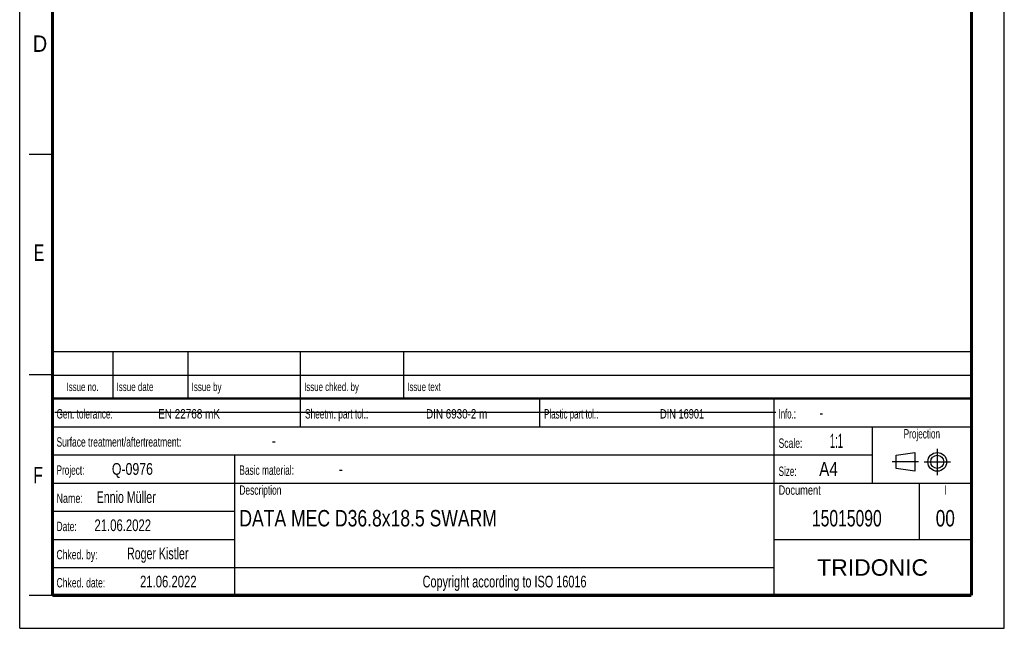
# Model space of a CAD drawing. Header units: millimetres. Extents: x 0 to 210, y 0 to 297.
# Tile 1 of 7: x 0 to 210, y 0 to 130. Entities that reach past the tile are written whole.
import ezdxf
from ezdxf.enums import TextEntityAlignment as Align

# ---------------------------------------------------------------- set-up
doc = ezdxf.new("R2010")
doc.units = ezdxf.units.MM
doc.header["$LTSCALE"] = 19.36
doc.linetypes.add('CENTER', pattern=[0.6, 0.375, -0.075, 0.075, -0.075])
doc.layers.get('0').update_dxf_attribs({"linetype": 'CONTINUOUS'})
doc.layers.add('DEFAULT_1', color=7, linetype='CENTER')
doc.layers.add('Z_NOTICE', color=7, linetype='CONTINUOUS')
doc.styles.add('TEXTSTYLE_2', font='txt', dxfattribs={"width": 0.75})
doc.styles.add('TEXTSTYLE_5', font='arial.ttf')

# ---------------------------------------------------------------- blocks, each defined once
blk = doc.blocks.new('PROJEKTIONSMETHODE_BL0', base_point=(192.31, 35.47))
at = {"color": 2, "linetype": 'CONTINUOUS'}
for p, q in [((186.91, 36.87), (190.91, 37.47)), ((186.91, 34.07), (186.91, 36.87)), ((190.91, 37.47), (190.91, 33.47)), ((190.91, 33.47), (186.91, 34.07))]:
    blk.add_line(p, q, dxfattribs=at)
for radius in [2, 1.4]:
    blk.add_circle((195.71, 35.47), radius, dxfattribs=at)
at = {"layer": 'DEFAULT_1', "color": 2, "linetype": 'CENTER'}
for p, q in [((195.71, 38.27), (195.71, 32.67)), ((191.71, 35.47), (186.11, 35.47)), ((192.91, 35.47), (198.5, 35.47))]:
    blk.add_line(p, q, dxfattribs=at)

msp = doc.modelspace()

# ---------------------------------------------------------------- linework, layer by layer
at = {"color": 2, "linetype": 'CONTINUOUS'}
for p, q in [((0, 0), (0, 297)), ((210, 0), (210, 297)), ((7, 101), (2, 101)), ((6.9136, 48.9602), (6.9136, 58.9602)), ((6.9136, 58.9602), (202.9136, 58.9602)), ((19.9136, 48.9602), (19.9136, 58.9602)), ((35.9136, 48.9602), (35.9136, 58.9602)), ((59.9136, 48.9602), (59.9136, 58.9602)), ((81.9136, 48.9602), (81.9136, 58.9602)), ((202.9136, 48.9602), (202.9136, 58.9602)), ((7, 54), (2, 54)), ((6.9136, 53.9602), (202.9136, 53.9602)), ((6.9135, 6.9601), (6.9135, 48.9601)), ((6.9135, 48.9601), (202.9135, 48.9601)), ((6.9136, 48.9602), (202.9136, 48.9602)), ((59.9135, 42.9601), (59.9135, 48.9601)), ((110.9135, 42.9601), (110.9135, 48.9601)), ((160.9135, 6.9601), (160.9135, 48.9601)), ((202.9135, 6.9601), (202.9135, 48.9601)), ((6.9135, 42.9601), (202.9135, 42.9601)), ((181.9135, 30.9601), (181.9135, 42.9601)), ((6.9135, 36.9601), (181.9135, 36.9601)), ((45.9135, 6.9601), (45.9135, 36.9601)), ((6.9135, 30.9601), (202.9135, 30.9601)), ((191.9135, 18.9601), (191.9135, 30.9601)), ((6.9135, 24.9601), (45.9135, 24.9601)), ((6.9135, 18.9601), (45.9135, 18.9601)), ((160.9135, 18.9601), (202.9135, 18.9601)), ((6.9135, 12.9601), (160.9135, 12.9601)), ((7, 7), (2, 7)), ((6.9135, 6.9601), (202.9135, 6.9601)), ((0, 0), (210, 0))]:
    msp.add_line(p, q, dxfattribs=at)
at = {"color": 7, "linetype": 'CONTINUOUS'}
msp.add_line((7.4681, 46.0424), (161.2681, 46.0424), dxfattribs=at)
for points, const_width in [([(7, 7), (7, 290)], 0.7), ([(203, 7), (203, 290)], 0.7), ([(7, 49), (203, 49)], 0.5), ([(7, 7), (203, 7)], 0.7)]:
    msp.add_lwpolyline(points, dxfattribs=dict(at, const_width=const_width))

# ---------------------------------------------------------------- block references
at = {"color": 2, "linetype": 'CONTINUOUS'}
msp.add_blockref('PROJEKTIONSMETHODE_BL0', (192.3051, 35.4697), dxfattribs=at)

# ---------------------------------------------------------------- texts
at = {"color": 5, "linetype": 'CONTINUOUS', "style": 'TEXTSTYLE_2'}
for s, width, p in [('D', 0.904762, (2.8073, 122.8572)), ('E', 0.714286, (3.0025, 78.3025)), ('F', 0.714286, (2.9222, 30.897))]:
    msp.add_text(s, height=3.5, dxfattribs=dict(at, width=width)).set_placement(p)
at = {"layer": 'Z_NOTICE', "color": 5, "linetype": 'CONTINUOUS', "style": 'TEXTSTYLE_2'}
for s, height, width, p in [('Issue date ', 1.8, 0.707792, (20.6636, 50.5602)), ('Issue by ', 1.8, 0.71164, (36.6636, 50.5602)), ('Issue chked. by', 1.8, 0.698413, (60.6636, 50.5602)), ('Issue text ', 1.8, 0.694805, (82.6636, 50.5602)), ('Gen. tolerance:', 2, 0.657143, (7.851, 44.7101)), ('EN 22768 mK', 2, 0.792208, (29.5296, 44.7101)), ('Sheetm. part tol.:', 2, 0.662698, (60.851, 44.7101)), ('DIN 6930-2 m', 2, 0.78373, (86.6725, 44.7101)), ('Plastic part tol.:', 2, 0.632275, (111.851, 44.7101)), ('DIN 16901', 2, 0.73545, (136.5772, 44.7101)), ('Info.: ', 2, 0.622449, (161.851, 44.7101)), ('-', 2.5, 0.714286, (170.5653, 44.7101)), ('Surface treatment/aftertreatment: ', 2, 0.67577, (7.851, 38.7101)), ('Scale:  ', 2, 0.684524, (161.851, 38.4601)), ('1:1', 3, 0.5, (172.8034, 38.4601)), ('-', 2.5, 0.714286, (53.8034, 38.7101)), ('Project: ', 2, 0.656085, (7.851, 32.7101)), ('Q-0976', 2.5, 0.785714, (19.6606, 32.7101)), ('Basic material: ', 2, 0.66369, (46.851, 32.7101)), ('-', 2.5, 0.714286, (68.0891, 32.7101)), ('Size: ', 2, 0.646825, (161.851, 32.4601)), (' A4', 3, 0.809524, (169.613, 32.4601)), ('Ennio Müller', 2.5, 0.677579, (16.4225, 26.7101)), ('Description', 2, 0.670996, (46.851, 28.4601)), ('Document', 2, 0.738095, (161.851, 28.4601)), ('Name: ', 2, 0.714286, (7.851, 26.7101)), ('21.06.2022', 2.5, 0.721429, (15.9463, 20.7101)), ('Date: ', 2, 0.674603, (7.851, 20.7101)), ('Chked. by: ', 2, 0.683983, (7.851, 14.7101)), ('Roger Kistler', 2.5, 0.677656, (22.8987, 14.7101)), ('Chked. date: ', 2, 0.684982, (7.851, 8.7101)), ('21.06.2022', 2.5, 0.721429, (25.6606, 8.7101))]:
    msp.add_text(s, height=height, dxfattribs=dict(at, width=width)).set_placement(p)
for s, height, width, p in [('Issue no.', 1.8, 0.698413, (13.4136, 50.5602)), ('Projection', 2, 0.652381, (192.4135, 40.4601)), ('I', 2, 0.642857, (197.4135, 28.4601)), ('Copyright according to ISO 16016', 2.5, 0.694196, (103.4135, 8.7101))]:
    msp.add_text(s, height=height, dxfattribs=dict(at, width=width)).set_placement(p, align=Align.CENTER)
at = {"layer": 'Z_NOTICE', "color": 7, "linetype": 'CONTINUOUS', "style": 'TEXTSTYLE_2', "width": 0.8}
msp.add_text('DATA MEC D36.8x18.5 SWARM', height=3.5, dxfattribs=at).set_placement((46.851, 21.7101))
at = {"layer": 'Z_NOTICE', "color": 7, "linetype": 'CONTINUOUS', "style": 'TEXTSTYLE_2'}
for s, width, p in [('15015090', 0.714286, (176.4135, 21.7101)), ('00', 0.785714, (197.4135, 21.7101))]:
    msp.add_text(s, height=3.5, dxfattribs=dict(at, width=width)).set_placement(p, align=Align.CENTER)
at = {"layer": 'Z_NOTICE', "color": 5, "linetype": 'CONTINUOUS', "style": 'TEXTSTYLE_5'}
msp.add_text('TRIDONIC', height=3.5, dxfattribs=at).set_placement((181.9135, 11.2101), align=Align.CENTER)

doc.saveas('drawing.dxf')
